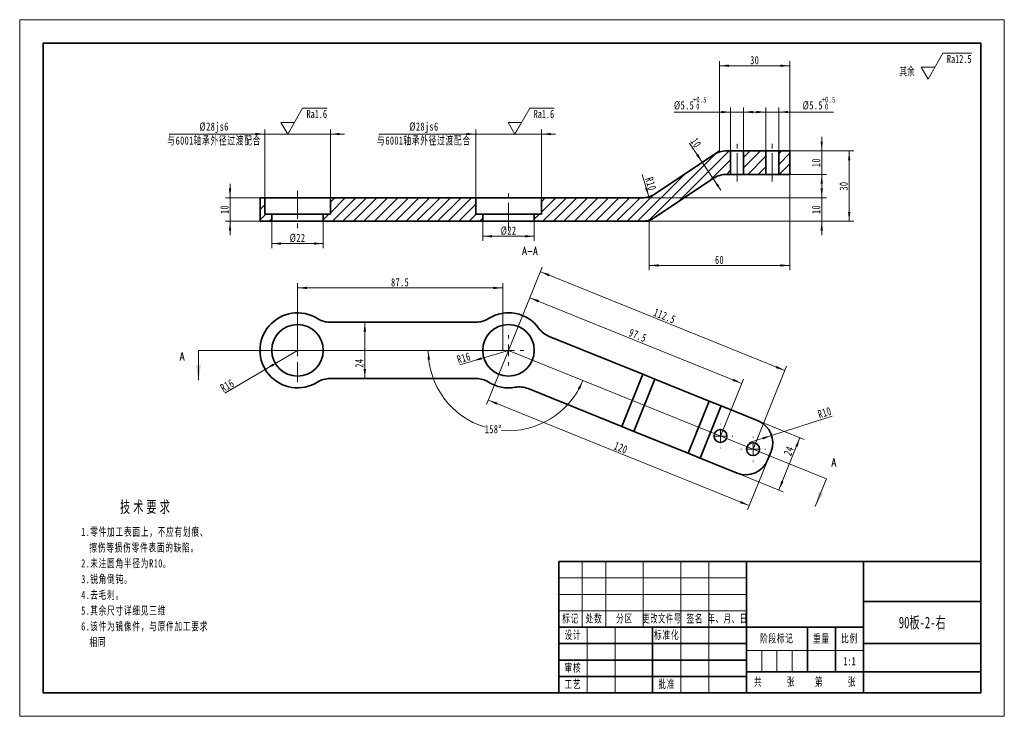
# Model space of a CAD drawing. Header units: millimetres. Extents: x -210 to 210, y -148 to 148.
import ezdxf
from ezdxf.enums import TextEntityAlignment as Align

# ---------------------------------------------------------------- set-up
doc = ezdxf.new("R2010")
doc.units = ezdxf.units.MM
doc.set_wipeout_variables(frame=1)
doc.linetypes.add('点画线', pattern=[18, 12, -2, 2, -2])
doc.layers.get('0').update_dxf_attribs({"lineweight": 35})
for name, color, linetype, lineweight in [('10', 7, 'Continuous', 18), ('中心线层', 1, '点画线', 18), ('剖面线层', 4, 'Continuous', 18), ('尺寸线层', 3, 'Continuous', 18), ('粗实线层', 7, 'Continuous', 35), ('细实线层', 7, 'Continuous', 18)]:
    doc.layers.add(name, color=color, linetype=linetype, lineweight=lineweight)
doc.styles.add('SLDTEXTSTYLE1', font='txt.shx', dxfattribs={"width": 0.7, "bigfont": 'gbcbig.shx'})
doc.styles.add('TitleStyle', font='txt', dxfattribs={"width": 0.667})
doc.styles.add('标准', font='txt', dxfattribs={"width": 0.667})
doc.dimstyles.new('GB_尺寸', dxfattribs={"dimtxt": 3.5, "dimasz": 4, "dimexe": 2, "dimexo": 0, "dimtad": 1, "dimdsep": 46, "dimtxsty": '标准', "dimblk": '_CAXARROW', "dimcen": 0, "dimdle": 6, "dimazin": 2, "dimtfac": 0.707107, "dimtdec": 3, "dimtmove": 2, "dimatfit": 3, "dimfxl": 0, "dimfrac": 2, "dimtolj": 1, "dimtzin": 0, "dimarcsym": 0})

# ---------------------------------------------------------------- blocks, each defined once
blk = doc.blocks.new('$CAXA_FRAME_13B17AC1$')
at = {"layer": '粗实线层'}
for p, q in [((-200, 138.5), (-200, -138.5)), ((200, 138.5), (-200, 138.5)), ((200, -138.5), (200, 138.5)), ((-200, -138.5), (200, -138.5))]:
    blk.add_line(p, q, dxfattribs=at)
at = {"layer": '细实线层'}
for p, q in [((210, 148.5), (-210, 148.5)), ((-210, 148.5), (-210, -148.5)), ((210, -148.5), (210, 148.5)), ((-210, -148.5), (210, -148.5))]:
    blk.add_line(p, q, dxfattribs=at)
blk = doc.blocks.new('$CAXA_TITLE_151E506F$')
at = {"layer": '粗实线层'}
for p, q in [((0, 56), (-180, 56)), ((-180, 56), (-180, 0)), ((-100, 56), (-100, 0)), ((-50, 56), (-50, 0)), ((0, 0), (0, 56)), ((0, 39), (-50, 39)), ((-50, 28), (-180, 28)), ((-140, 28), (-140, 0)), ((-74, 28), (-74, 9)), ((-62, 28), (-62, 9)), ((-100, 21), (-180, 21)), ((0, 21), (-50, 21)), ((-100, 14), (-180, 14)), ((0, 9), (-100, 9)), ((-100, 7), (-180, 7)), ((0, 0), (-180, 0))]:
    blk.add_line(p, q, dxfattribs=at)
at = {"layer": '细实线层'}
for p, q in [((-170, 56), (-170, 28)), ((-160, 56), (-160, 28)), ((-144, 56), (-144, 28)), ((-128, 56), (-128, 0)), ((-116, 56), (-116, 0)), ((-100, 49), (-180, 49)), ((-100, 42), (-180, 42)), ((-100, 35), (-180, 35)), ((-168, 28), (-168, 0)), ((-156, 28), (-156, 0)), ((-50, 18), (-100, 18)), ((-93.5, 18), (-93.5, 9)), ((-87, 18), (-87, 9)), ((-80.5, 18), (-80.5, 9))]:
    blk.add_line(p, q, dxfattribs=at)
at = {"layer": '尺寸线层', "char_height": 3.5, "attachment_point": 5, "line_spacing_factor": 1.369753, "style": '标准'}
for s, insert, width in [('\\T1.1;标记', (-175, 31.5), 18), ('\\T1.1;处数', (-165, 31.5), 18), ('\\T1.1;分区', (-152, 31.5), 30), ('\\T1.1;{\\W0.618357;更改文件号}', (-136, 31.5), 30), ('\\T1.1;签名', (-122, 31.5), 22), ('\\T1.1;{\\W0.634692;年、月、日}', (-108, 31.5), 30), ('\\T1.1;设计', (-174, 24.5), 22), ('\\T1.1;标准化', (-134, 24.5), 22), ('\\T1.1;阶段标记', (-87, 23), 50), ('\\T1.1;重量', (-68, 23), 22), ('\\T1.1;比例', (-56, 23), 22), ('\\T1.1;审核', (-174, 10.5), 22), ('\\T1.1;工艺', (-174, 3.5), 22), ('\\T1.1;批准', (-134, 3.5), 22), ('\\T1.1;共', (-95, 4.5), 8), ('\\T1.1;张', (-81, 4.5), 8), ('\\T1.1;第', (-69, 4.5), 8), ('\\T1.1;张', (-55, 4.5), 8)]:
    blk.add_mtext(s, dxfattribs=dict(at, insert=insert, width=width))
at = {"layer": '尺寸线层', "style": '标准'}
for tag, height, width, p in [('标记C', 3.54, 0.667, (-175, 52.5)), ('处数C', 3.54, 0.667, (-165, 52.5)), ('分区C', 3.54, 0.667, (-152, 52.5)), ('更改文件号C', 3.54, 0.512156, (-136, 52.5)), ('更改签名C', 3.54, 0.459969, (-122, 52.5)), ('更改日期C', 3.54, 0.62723, (-108, 52.5)), ('单位名称', 5.05, 0.667, (-25, 47.5)), ('标记B', 3.54, 0.667, (-175, 45.5)), ('处数B', 3.54, 0.667, (-165, 45.5)), ('分区B', 3.54, 0.667, (-152, 45.5)), ('更改文件号B', 3.54, 0.512156, (-136, 45.5)), ('更改签名B', 3.54, 0.459969, (-122, 45.5)), ('更改日期B', 3.54, 0.62723, (-108, 45.5)), ('材料名称', 5.05, 0.667, (-75, 42)), ('标记A', 3.54, 0.667, (-175, 38.5)), ('处数A', 3.54, 0.667, (-165, 38.5)), ('分区A', 3.54, 0.667, (-152, 38.5)), ('更改文件号A', 3.54, 0.512156, (-136, 38.5)), ('更改签名A', 3.54, 0.459969, (-122, 38.5)), ('更改日期A', 3.54, 0.62723, (-108, 38.5)), ('图纸名称', 5.05, 0.667, (-25, 30)), ('设计', 3.54, 0.667, (-162, 24.5)), ('设计日期', 3.54, 0.667, (-148, 24.5)), ('标准化', 3.54, 0.667, (-122, 24.5)), ('标准化日期', 3.54, 0.569556, (-108, 24.5)), ('图纸编号', 5.05, 0.667, (-25, 15)), ('审核', 3.54, 0.667, (-162, 10.5)), ('审核日期', 3.54, 0.667, (-148, 10.5)), ('阶段标记S', 3.54, 0.229984, (-96.75, 13.5)), ('阶段标记A', 3.54, 0.229984, (-90.25, 13.5)), ('阶段标记B', 3.54, 0.229984, (-83.75, 13.5)), ('阶段标记C', 3.54, 0.229984, (-77.25, 13.5)), ('重量', 3.54, 0.667, (-68, 13.5)), ('图纸比例', 3.54, 0.524733, (-56, 13.5)), ('工艺', 3.54, 0.667, (-162, 3.5)), ('工艺日期', 3.54, 0.667, (-148, 3.5)), ('批准', 3.54, 0.667, (-122, 3.5)), ('批准日期', 3.54, 0.667, (-108, 3.5)), ('页数', 3.54, 0.667, (-88, 4.5)), ('页码', 3.54, 0.667, (-62, 4.5)), ('投影符号', 3.54, 0.667, (-25, 4.5))]:
    blk.add_attdef(tag, text='', height=height, dxfattribs=dict(at, width=width)).set_placement(p, align=Align.MIDDLE_CENTER)
blk = doc.blocks.new('*X4')
at = {"layer": '尺寸线层', "color": 0, "linetype": 'ByBlock', "lineweight": -2, "line_spacing_factor": 1.15057}
for s, insert, char_height, width, attachment_point, style in [('\\T1.3;技术要求', (27.83, 0), 5, 114.1797, 2, 'TitleStyle'), ('\\T1.1;\\pxi-1,l1;1.零件加工表面上，不应有划痕、擦伤等损伤零件表面的缺陷。\\P2.未注圆角半径为R10。\\P3.锐角倒钝。\\P4.去毛刺。\\P5.其余尺寸详细见三维\\P6.该件为镜像件，与原件加工要求相同\\P', (0, -11.39), 3.5, 57.0899, 1, '标准')]:
    blk.add_mtext(s, dxfattribs=dict(at, insert=insert, char_height=char_height, width=width, attachment_point=attachment_point, style=style))
blk = doc.blocks.new('SW_CENTERMARKSYMBOL_0_8')
at = {"layer": '10', "color": 0}
for p, q in [((0, 5), (0, 13.5)), ((-5, 0), (-13.5, 0)), ((0, 0), (-2.5, 0)), ((0, 0), (0, 2.5)), ((0, 0), (0, -2.5)), ((0, 0), (2.5, 0)), ((5, 0), (13.5, 0)), ((0, -5), (0, -13.5))]:
    blk.add_line(p, q, dxfattribs=at)
blk = doc.blocks.new('SW_CENTERMARKSYMBOL_2')
at = {"layer": '10', "color": 0}
for p, q in [((0, 5), (0, 6.5)), ((-5, 0), (-6.5, 0)), ((0, 0), (-2.5, 0)), ((0, 0), (0, 2.5)), ((0, 0), (0, -2.5)), ((0, 0), (2.5, 0)), ((5, 0), (6.5, 0)), ((0, -5), (0, -6.5))]:
    blk.add_line(p, q, dxfattribs=at)
blk = doc.blocks.new('SW_CENTERMARKSYMBOL_2_2')
at = {"layer": '10', "color": 0}
for p, q in [((0, 5), (0, 5.25)), ((-5, 0), (-5.25, 0)), ((0, 0), (-2.5, 0)), ((0, 0), (0, 2.5)), ((0, 0), (0, -2.5)), ((0, 0), (2.5, 0)), ((5, 0), (5.25, 0)), ((0, -5), (0, -5.25))]:
    blk.add_line(p, q, dxfattribs=at)
blk = doc.blocks.new('SW_CENTERMARKSYMBOL_3_2')
at = {"layer": '10', "color": 0}
for p, q in [((0, 5), (0, 5.25)), ((-5, 0), (-5.25, 0)), ((0, 0), (-2.5, 0)), ((0, 0), (0, 2.5)), ((0, 0), (0, -2.5)), ((0, 0), (2.5, 0)), ((5, 0), (5.25, 0)), ((0, -5), (0, -5.25))]:
    blk.add_line(p, q, dxfattribs=at)
blk = doc.blocks.new('*X9')
at = {"layer": '尺寸线层', "linetype": 'Continuous'}
blk.add_hatch(color=0, dxfattribs=at).paths.add_polyline_path([(-105.26, -0.61), (-102.07, 1.86), (-101.56, 0.99)], flags=0)
at = {"layer": '尺寸线层', "color": 0, "linetype": 'Continuous'}
blk.add_line((-122.45, -10.77), (-91.48, 7.53), dxfattribs=at)
at = {"layer": '尺寸线层', "color": 0, "linetype": 'Continuous', "insert": (-121.47, -7.44), "char_height": 3.5, "width": 9.4793, "attachment_point": 5, "rotation": 30.5705, "line_spacing_factor": 1.15057, "style": '标准'}
blk.add_mtext('\\T1.1;R16', dxfattribs=at)
blk = doc.blocks.new('_CAXARROW')
blk.add_hatch(color=0).paths.add_polyline_path([(0, 0), (-1, 0.125), (-1, -0.125)], flags=0)
blk = doc.blocks.new('*X10')
at = {"layer": '尺寸线层', "linetype": 'Continuous'}
for points in [[(-62.79, 19.53), (-63.29, 15.53), (-62.29, 15.53)], [(-62.79, -4.47), (-63.29, -0.47), (-62.29, -0.47)]]:
    blk.add_hatch(color=0, dxfattribs=at).paths.add_polyline_path(points, flags=0)
at = {"layer": '尺寸线层', "color": 0, "linetype": 'Continuous'}
for p, q in [((-77.62, 19.53), (-60.79, 19.53)), ((-62.79, -4.47), (-62.79, 19.53)), ((-77.62, -4.47), (-60.79, -4.47))]:
    blk.add_line(p, q, dxfattribs=at)
at = {"layer": '尺寸线层', "color": 0, "insert": (-65.14, 2.06), "char_height": 3.5, "width": 7, "attachment_point": 5, "rotation": 90, "line_spacing_factor": 1.15057, "style": '标准'}
blk.add_mtext('\\T1.1;24', dxfattribs=at)
blk = doc.blocks.new('*X11')
at = {"layer": '尺寸线层', "linetype": 'Continuous'}
blk.add_hatch(color=0, dxfattribs=at).paths.add_polyline_path([(-16.81, 2.96), (-13.12, 4.58), (-12.84, 3.63)], flags=0)
at = {"layer": '尺寸线层', "color": 0, "linetype": 'Continuous'}
blk.add_line((-22.29, 1.33), (-1.48, 7.53), dxfattribs=at)
at = {"layer": '尺寸线层', "color": 0, "linetype": 'Continuous', "insert": (-20.54, 4.32), "char_height": 3.5, "width": 9.4793, "attachment_point": 5, "rotation": 16.5805, "line_spacing_factor": 1.15057, "style": '标准'}
blk.add_mtext('\\T1.1;R16', dxfattribs=at)
blk = doc.blocks.new('*X12')
at = {"layer": '尺寸线层', "linetype": 'Continuous'}
for points in [[(-35.73, 7.53), (-34.99, 3.57), (-35.99, 3.48)], [(30.27, -5.3), (28.11, -8.7), (29, -9.15)]]:
    blk.add_hatch(color=0, dxfattribs=at).paths.add_polyline_path(points, flags=0)
at = {"layer": '尺寸线层', "color": 0, "linetype": 'Continuous'}
for start, end in [(180, 252.9894), (264.8899, 338)]:
    blk.add_arc((-1.48, 7.53), 34.25, start, end, dxfattribs=at)
at = {"layer": '尺寸线层', "color": 0, "insert": (-8.01, -26.09), "char_height": 3.5, "width": 12.2504, "attachment_point": 5, "line_spacing_factor": 1.15057, "style": '标准'}
blk.add_mtext('\\T1.1;158%%D', dxfattribs=at)
blk = doc.blocks.new('*X13')
at = {"layer": '尺寸线层', "linetype": 'Continuous'}
for points in [[(143.84, 92.57), (143.34, 88.57), (144.34, 88.57)], [(143.84, 62.57), (143.34, 66.57), (144.34, 66.57)]]:
    blk.add_hatch(color=0, dxfattribs=at).paths.add_polyline_path(points, flags=0)
at = {"layer": '尺寸线层', "color": 0, "linetype": 'Continuous'}
for p, q in [((118.52, 92.57), (145.84, 92.57)), ((143.84, 62.57), (143.84, 92.57)), ((58.52, 62.57), (145.84, 62.57))]:
    blk.add_line(p, q, dxfattribs=at)
at = {"layer": '尺寸线层', "color": 0, "insert": (141.48, 77.57), "char_height": 3.5, "width": 7, "attachment_point": 5, "rotation": 90, "line_spacing_factor": 1.15057, "style": '标准'}
blk.add_mtext('\\T1.1;30', dxfattribs=at)
blk = doc.blocks.new('*X14')
at = {"layer": '尺寸线层', "linetype": 'Continuous'}
for points in [[(132.12, 92.57), (132.62, 96.57), (131.62, 96.57)], [(132.12, 82.57), (132.62, 78.57), (131.62, 78.57)]]:
    blk.add_hatch(color=0, dxfattribs=at).paths.add_polyline_path(points, flags=0)
at = {"layer": '尺寸线层', "color": 0, "linetype": 'Continuous'}
for p, q in [((132.12, 98.57), (132.12, 76.57)), ((113.77, 92.57), (134.12, 92.57)), ((113.77, 82.57), (134.12, 82.57))]:
    blk.add_line(p, q, dxfattribs=at)
at = {"layer": '尺寸线层', "color": 0, "insert": (129.75, 87.57), "char_height": 3.5, "width": 7, "attachment_point": 5, "rotation": 90, "line_spacing_factor": 1.15057, "style": '标准'}
blk.add_mtext('\\T1.1;10', dxfattribs=at)
blk = doc.blocks.new('*X15')
at = {"layer": '尺寸线层', "linetype": 'Continuous'}
for points in [[(132.12, 72.57), (131.62, 76.57), (132.62, 76.57)], [(132.12, 62.57), (131.62, 58.57), (132.62, 58.57)]]:
    blk.add_hatch(color=0, dxfattribs=at).paths.add_polyline_path(points, flags=0)
at = {"layer": '尺寸线层', "color": 0, "linetype": 'Continuous'}
for p, q in [((132.12, 56.57), (132.12, 78.57)), ((55.49, 72.57), (134.12, 72.57)), ((58.52, 62.57), (134.12, 62.57))]:
    blk.add_line(p, q, dxfattribs=at)
at = {"layer": '尺寸线层', "color": 0, "insert": (129.75, 67.57), "char_height": 3.5, "width": 7, "attachment_point": 5, "rotation": 90, "line_spacing_factor": 1.15057, "style": '标准'}
blk.add_mtext('\\T1.1;10', dxfattribs=at)
blk = doc.blocks.new('*X16')
at = {"layer": '尺寸线层', "linetype": 'Continuous'}
for points in [[(7.59, 29.98), (11.49, 28.94), (11.11, 28.01)], [(97.99, -6.55), (94.47, -4.59), (94.09, -5.51)]]:
    blk.add_hatch(color=0, dxfattribs=at).paths.add_polyline_path(points, flags=0)
at = {"layer": '尺寸线层', "color": 0, "linetype": 'Continuous'}
for p, q in [((-1.48, 7.53), (8.34, 31.83)), ((7.59, 29.98), (97.99, -6.55)), ((88.92, -29), (98.74, -4.69))]:
    blk.add_line(p, q, dxfattribs=at)
at = {"layer": '尺寸线层', "color": 0, "insert": (53.67, 13.9), "char_height": 3.5, "width": 12.73, "attachment_point": 5, "rotation": 338, "line_spacing_factor": 1.15057, "style": '标准'}
blk.add_mtext('\\T1.1;97.5', dxfattribs=at)
blk = doc.blocks.new('*X17')
at = {"layer": '尺寸线层', "linetype": 'Continuous'}
for points in [[(12.08, 41.08), (15.97, 40.05), (15.6, 39.12)], [(116.39, -1.06), (112.86, 0.9), (112.49, -0.02)]]:
    blk.add_hatch(color=0, dxfattribs=at).paths.add_polyline_path(points, flags=0)
at = {"layer": '尺寸线层', "color": 0, "linetype": 'Continuous'}
for p, q in [((-1.48, 7.53), (12.83, 42.94)), ((12.08, 41.08), (116.39, -1.06)), ((102.83, -34.61), (117.14, 0.8))]:
    blk.add_line(p, q, dxfattribs=at)
at = {"layer": '尺寸线层', "color": 0, "insert": (65.12, 22.21), "char_height": 3.5, "width": 16.1825, "attachment_point": 5, "rotation": 338, "line_spacing_factor": 1.15057, "style": '标准'}
blk.add_mtext('\\T1.1;112.5', dxfattribs=at)
blk = doc.blocks.new('*X18')
at = {"layer": '尺寸线层', "linetype": 'Continuous'}
for points in [[(-10.06, -13.71), (-6.54, -15.68), (-6.17, -14.75)], [(101.2, -58.67), (97.3, -57.63), (97.68, -56.71)]]:
    blk.add_hatch(color=0, dxfattribs=at).paths.add_polyline_path(points, flags=0)
at = {"layer": '尺寸线层', "color": 0, "linetype": 'Continuous'}
for p, q in [((-1.48, 7.53), (-10.81, -15.57)), ((101.2, -58.67), (-10.06, -13.71)), ((109.78, -37.42), (100.45, -60.52))]:
    blk.add_line(p, q, dxfattribs=at)
at = {"layer": '尺寸线层', "color": 0, "insert": (46.45, -34), "char_height": 3.5, "width": 9.3027, "attachment_point": 5, "rotation": 338, "line_spacing_factor": 1.15057, "style": '标准'}
blk.add_mtext('\\T1.1;120', dxfattribs=at)
blk = doc.blocks.new('*X19')
at = {"layer": '尺寸线层', "linetype": 'Continuous'}
for points in [[(-91.48, 34.15), (-87.48, 34.65), (-87.48, 33.65)], [(-3.98, 34.15), (-7.98, 34.65), (-7.98, 33.65)]]:
    blk.add_hatch(color=0, dxfattribs=at).paths.add_polyline_path(points, flags=0)
at = {"layer": '尺寸线层', "color": 0, "linetype": 'Continuous'}
for p, q in [((-91.48, 7.53), (-91.48, 36.15)), ((-91.48, 34.15), (-3.98, 34.15)), ((-3.98, 7.53), (-3.98, 36.15))]:
    blk.add_line(p, q, dxfattribs=at)
at = {"layer": '尺寸线层', "color": 0, "insert": (-47.73, 36.5), "char_height": 3.5, "width": 12.73, "attachment_point": 5, "line_spacing_factor": 1.15057, "style": '标准'}
blk.add_mtext('\\T1.1;87.5', dxfattribs=at)
blk = doc.blocks.new('*X20')
at = {"layer": '尺寸线层', "linetype": 'Continuous'}
for points in [[(-105.48, 99.74), (-109.48, 100.24), (-109.48, 99.24)], [(-77.48, 99.74), (-73.48, 100.24), (-73.48, 99.24)]]:
    blk.add_hatch(color=0, dxfattribs=at).paths.add_polyline_path(points, flags=0)
at = {"layer": '尺寸线层', "color": 0, "linetype": 'Continuous'}
for p, q in [((-105.48, 72.57), (-105.48, 101.74)), ((-77.48, 72.57), (-77.48, 101.74)), ((-146.25, 99.74), (-71.48, 99.74))]:
    blk.add_line(p, q, dxfattribs=at)
at = {"layer": '尺寸线层', "color": 0, "char_height": 3.5, "attachment_point": 5, "line_spacing_factor": 1.15057, "style": '标准'}
for s, insert, width in [('\\T1.1;%%C28js6', (-127.06, 102.41), 22.1841), ('\\T1.1;与6001轴承外径过渡配合', (-127.06, 96.79), 74.0882)]:
    blk.add_mtext(s, dxfattribs=dict(at, insert=insert, width=width))
blk = doc.blocks.new('*X21')
at = {"layer": '尺寸线层', "linetype": 'Continuous'}
for points in [[(-15.48, 99.74), (-19.48, 100.24), (-19.48, 99.24)], [(12.52, 99.74), (16.52, 100.24), (16.52, 99.24)]]:
    blk.add_hatch(color=0, dxfattribs=at).paths.add_polyline_path(points, flags=0)
at = {"layer": '尺寸线层', "color": 0, "linetype": 'Continuous'}
for p, q in [((-15.48, 72.57), (-15.48, 101.74)), ((12.52, 72.57), (12.52, 101.74)), ((-56.77, 99.74), (18.52, 99.74))]:
    blk.add_line(p, q, dxfattribs=at)
at = {"layer": '尺寸线层', "color": 0, "char_height": 3.5, "attachment_point": 5, "line_spacing_factor": 1.15057, "style": '标准'}
for s, insert, width in [('\\T1.1;%%C28js6', (-37.58, 102.41), 22.1841), ('\\T1.1;与6001轴承外径过渡配合', (-37.58, 96.79), 74.0882)]:
    blk.add_mtext(s, dxfattribs=dict(at, insert=insert, width=width))
blk = doc.blocks.new('*X22')
at = {"layer": '尺寸线层', "linetype": 'Continuous'}
for points in [[(-102.48, 53.05), (-98.48, 53.55), (-98.48, 52.55)], [(-80.48, 53.05), (-84.48, 53.55), (-84.48, 52.55)]]:
    blk.add_hatch(color=0, dxfattribs=at).paths.add_polyline_path(points, flags=0)
at = {"layer": '尺寸线层', "color": 0, "linetype": 'Continuous'}
for p, q in [((-102.48, 65.57), (-102.48, 51.05)), ((-80.48, 65.57), (-80.48, 51.05)), ((-102.48, 53.05), (-80.48, 53.05))]:
    blk.add_line(p, q, dxfattribs=at)
at = {"layer": '尺寸线层', "color": 0, "insert": (-91.48, 55.41), "char_height": 3.5, "width": 11.5236, "attachment_point": 5, "line_spacing_factor": 1.15057, "style": '标准'}
blk.add_mtext('\\T1.1;%%C22', dxfattribs=at)
blk = doc.blocks.new('*X23')
at = {"layer": '尺寸线层', "linetype": 'Continuous'}
for points in [[(-12.48, 56.16), (-8.48, 56.66), (-8.48, 55.66)], [(9.52, 56.16), (5.52, 56.66), (5.52, 55.66)]]:
    blk.add_hatch(color=0, dxfattribs=at).paths.add_polyline_path(points, flags=0)
at = {"layer": '尺寸线层', "color": 0, "linetype": 'Continuous'}
for p, q in [((-12.48, 62.57), (-12.48, 54.16)), ((9.52, 62.57), (9.52, 54.16)), ((-12.48, 56.16), (9.52, 56.16))]:
    blk.add_line(p, q, dxfattribs=at)
at = {"layer": '尺寸线层', "color": 0, "insert": (-1.48, 58.51), "char_height": 3.5, "width": 11.5236, "attachment_point": 5, "line_spacing_factor": 1.15057, "style": '标准'}
blk.add_mtext('\\T1.1;%%C22', dxfattribs=at)
blk = doc.blocks.new('*X25')
at = {"layer": '尺寸线层', "color": 0, "char_height": 3.5, "attachment_point": 1, "line_spacing_factor": 1.15057, "style": '标准'}
for s, insert, width in [('\\T1.1;%%C5.5', (69.09, 113.75), 53.0059), ('\\T1.1;{\\H0.707107x;+0.5}', (77.16, 115.68), 19.6447), ('\\T1.1;{\\H0.707107x;0}', (78.59, 112.72), 19.6447)]:
    blk.add_mtext(s, dxfattribs=dict(at, insert=insert, width=width))
blk = doc.blocks.new('*X24')
at = {"layer": '尺寸线层', "linetype": 'Continuous'}
for points in [[(93.27, 109.12), (89.27, 109.62), (89.27, 108.62)], [(98.77, 109.12), (102.77, 109.62), (102.77, 108.62)]]:
    blk.add_hatch(color=0, dxfattribs=at).paths.add_polyline_path(points, flags=0)
at = {"layer": '尺寸线层', "color": 0, "linetype": 'Continuous'}
for p, q in [((93.27, 92.57), (93.27, 111.12)), ((98.77, 92.57), (98.77, 111.12)), ((69.15, 109.12), (104.77, 109.12))]:
    blk.add_line(p, q, dxfattribs=at)
at = {"layer": '尺寸线层', "color": 0}
blk.add_blockref('*X25', (0, 0), dxfattribs=at)
blk = doc.blocks.new('*X27')
at = {"layer": '尺寸线层', "color": 0, "char_height": 3.5, "attachment_point": 1, "line_spacing_factor": 1.15057, "style": '标准'}
for s, insert, width in [('\\T1.1;%%C5.5', (124, 113.75), 53.0059), ('\\T1.1;{\\H0.707107x;+0.5}', (132.06, 115.68), 19.6447), ('\\T1.1;{\\H0.707107x;0}', (133.5, 112.72), 19.6447)]:
    blk.add_mtext(s, dxfattribs=dict(at, insert=insert, width=width))
blk = doc.blocks.new('*X26')
at = {"layer": '尺寸线层', "linetype": 'Continuous'}
for points in [[(108.27, 109.12), (104.27, 109.62), (104.27, 108.62)], [(113.77, 109.12), (117.77, 109.62), (117.77, 108.62)]]:
    blk.add_hatch(color=0, dxfattribs=at).paths.add_polyline_path(points, flags=0)
at = {"layer": '尺寸线层', "color": 0, "linetype": 'Continuous'}
for p, q in [((108.27, 92.57), (108.27, 111.12)), ((113.77, 92.57), (113.77, 111.12)), ((102.27, 109.12), (137.2, 109.12))]:
    blk.add_line(p, q, dxfattribs=at)
at = {"layer": '尺寸线层', "color": 0}
blk.add_blockref('*X27', (0, 0), dxfattribs=at)
blk = doc.blocks.new('*X28')
at = {"layer": '尺寸线层', "linetype": 'Continuous'}
for points in [[(122.84, -29.76), (121.8, -33.65), (120.88, -33.28)], [(113.85, -52.01), (115.81, -48.49), (114.88, -48.11)]]:
    blk.add_hatch(color=0, dxfattribs=at).paths.add_polyline_path(points, flags=0)
at = {"layer": '尺寸线层', "color": 0, "linetype": 'Continuous'}
for p, q in [((105.01, -22.55), (124.69, -30.51)), ((122.84, -29.76), (113.85, -52.01)), ((96.02, -44.8), (115.7, -52.76))]:
    blk.add_line(p, q, dxfattribs=at)
at = {"layer": '尺寸线层', "color": 0, "insert": (118.06, -35.31), "char_height": 3.5, "width": 7, "attachment_point": 5, "rotation": 68, "line_spacing_factor": 1.15057, "style": '标准'}
blk.add_mtext('\\T1.1;24', dxfattribs=at)
blk = doc.blocks.new('*X29')
at = {"layer": '尺寸线层', "linetype": 'Continuous'}
blk.add_hatch(color=0, dxfattribs=at).paths.add_polyline_path([(110.78, -28.76), (107.12, -30.46), (106.82, -29.51)], flags=0)
at = {"layer": '尺寸线层', "color": 0, "linetype": 'Continuous'}
blk.add_line((136.52, -20.48), (101.26, -31.82), dxfattribs=at)
at = {"layer": '尺寸线层', "color": 0, "linetype": 'Continuous', "insert": (133.39, -19), "char_height": 3.5, "width": 9.6812, "attachment_point": 5, "rotation": 17.8327, "line_spacing_factor": 1.15057, "style": '标准'}
blk.add_mtext('\\T1.1;R10', dxfattribs=at)
blk = doc.blocks.new('*X30')
at = {"layer": '尺寸线层', "linetype": 'Continuous'}
for points in [[(81.18, 87.68), (79.38, 91.28), (78.54, 90.73)], [(85.79, 80.75), (88.43, 77.7), (87.6, 77.15)]]:
    blk.add_hatch(color=0, dxfattribs=at).paths.add_polyline_path(points, flags=0)
at = {"layer": '尺寸线层', "color": 0, "linetype": 'Continuous'}
for p, q in [((75.68, 95.93), (89.12, 75.76)), ((76.51, 84.56), (82.84, 88.78)), ((82.19, 78.35), (87.46, 81.86))]:
    blk.add_line(p, q, dxfattribs=at)
at = {"layer": '尺寸线层', "color": 0, "insert": (78.46, 96.01), "char_height": 3.5, "width": 7, "attachment_point": 5, "rotation": 303.6901, "line_spacing_factor": 1.15057, "style": '标准'}
blk.add_mtext('\\T1.1;10', dxfattribs=at)
blk = doc.blocks.new('*X31')
at = {"layer": '尺寸线层', "linetype": 'Continuous'}
for points in [[(-120.27, 72.57), (-119.77, 76.57), (-120.77, 76.57)], [(-120.27, 62.57), (-119.77, 58.57), (-120.77, 58.57)]]:
    blk.add_hatch(color=0, dxfattribs=at).paths.add_polyline_path(points, flags=0)
at = {"layer": '尺寸线层', "color": 0, "linetype": 'Continuous'}
for p, q in [((-120.27, 78.57), (-120.27, 56.57)), ((-107.48, 72.57), (-122.27, 72.57)), ((-107.48, 62.57), (-122.27, 62.57))]:
    blk.add_line(p, q, dxfattribs=at)
at = {"layer": '尺寸线层', "color": 0, "insert": (-122.64, 67.57), "char_height": 3.5, "width": 7, "attachment_point": 5, "rotation": 90, "line_spacing_factor": 1.15057, "style": '标准'}
blk.add_mtext('\\T1.1;10', dxfattribs=at)
blk = doc.blocks.new('*X32')
at = {"layer": '尺寸线层', "linetype": 'Continuous'}
for points in [[(88.52, 128.88), (92.52, 129.38), (92.52, 128.38)], [(118.52, 128.88), (114.52, 129.38), (114.52, 128.38)]]:
    blk.add_hatch(color=0, dxfattribs=at).paths.add_polyline_path(points, flags=0)
at = {"layer": '尺寸线层', "color": 0, "linetype": 'Continuous'}
for p, q in [((88.52, 92.57), (88.52, 130.88)), ((118.52, 92.57), (118.52, 130.88)), ((88.52, 128.88), (118.52, 128.88))]:
    blk.add_line(p, q, dxfattribs=at)
at = {"layer": '尺寸线层', "color": 0, "insert": (103.52, 131.23), "char_height": 3.5, "width": 7, "attachment_point": 5, "line_spacing_factor": 1.15057, "style": '标准'}
blk.add_mtext('\\T1.1;30', dxfattribs=at)
blk = doc.blocks.new('*X33')
at = {"layer": '尺寸线层', "linetype": 'Continuous'}
for points in [[(58.52, 43.73), (62.52, 43.23), (62.52, 44.23)], [(118.52, 43.73), (114.52, 43.23), (114.52, 44.23)]]:
    blk.add_hatch(color=0, dxfattribs=at).paths.add_polyline_path(points, flags=0)
at = {"layer": '尺寸线层', "color": 0, "linetype": 'Continuous'}
for p, q in [((118.52, 82.57), (118.52, 41.73)), ((58.52, 62.57), (58.52, 41.73)), ((118.52, 43.73), (58.52, 43.73))]:
    blk.add_line(p, q, dxfattribs=at)
at = {"layer": '尺寸线层', "color": 0, "insert": (88.52, 46.08), "char_height": 3.5, "width": 7, "attachment_point": 5, "line_spacing_factor": 1.15057, "style": '标准'}
blk.add_mtext('\\T1.1;60', dxfattribs=at)
blk = doc.blocks.new('*X34')
at = {"layer": '尺寸线层', "linetype": 'Continuous'}
blk.add_hatch(color=0, dxfattribs=at).paths.add_polyline_path([(58.41, 73), (56.76, 76.68), (57.72, 76.98)], flags=0)
at = {"layer": '尺寸线层', "color": 0, "linetype": 'Continuous'}
blk.add_line((58.41, 73), (55.49, 82.57), dxfattribs=at)
at = {"layer": '尺寸线层', "color": 0, "linetype": 'Continuous', "insert": (59.21, 78.48), "char_height": 3.5, "width": 9.6812, "attachment_point": 5, "rotation": 286.9453, "line_spacing_factor": 1.15057, "style": '标准'}
blk.add_mtext('\\T1.1;R10', dxfattribs=at)
blk = doc.blocks.new('*X35')
at = {"layer": '尺寸线层', "color": 0, "linetype": 'Continuous'}
for p, q in [((0, 0), (6.35, 11)), ((6.35, 11), (16.77, 11)), ((0, 0), (-2.89, 5)), ((-2.89, 5), (2.89, 5))]:
    blk.add_line(p, q, dxfattribs=at)
at = {"layer": '尺寸线层', "color": 0, "style": '标准', "width": 0.667}
blk.add_text('Ra1.6', height=3.5, dxfattribs=at).set_placement((12.4, 8.56), align=Align.MIDDLE_CENTER)
blk = doc.blocks.new('*X36')
at = {"layer": '尺寸线层', "color": 0, "linetype": 'Continuous'}
for p, q in [((0, 0), (6.35, 11)), ((6.35, 11), (16.77, 11)), ((0, 0), (-2.89, 5)), ((-2.89, 5), (2.89, 5))]:
    blk.add_line(p, q, dxfattribs=at)
at = {"layer": '尺寸线层', "color": 0, "style": '标准', "width": 0.667}
blk.add_text('Ra1.6', height=3.5, dxfattribs=at).set_placement((12.4, 8.56), align=Align.MIDDLE_CENTER)
blk = doc.blocks.new('*X37')
at = {"layer": '尺寸线层', "color": 0, "linetype": 'Continuous'}
for p, q in [((0, 0), (6.35, 11)), ((6.35, 11), (18.57, 11)), ((0, 0), (-2.89, 5)), ((-2.89, 5), (2.89, 5))]:
    blk.add_line(p, q, dxfattribs=at)
at = {"layer": '尺寸线层', "color": 0, "style": '标准', "width": 0.667}
blk.add_text('Ra12.5', height=3.5, dxfattribs=at).set_placement((13.3, 8.56), align=Align.MIDDLE_CENTER)
blk.add_text('其余', height=3.5, dxfattribs=at).set_placement((-5.69, 3.25), align=Align.MIDDLE_RIGHT)

msp = doc.modelspace()

# ---------------------------------------------------------------- hatches: boundary and pattern name
at = {"layer": '剖面线层'}
h = msp.add_hatch(dxfattribs=at)
h.set_pattern_fill('ANSI31', color=256, style=0, pattern_type=0)
edge = h.paths.add_edge_path(flags=0)
edge.add_arc((91.548, 82.569), 10, 90, 123.69007)
edge.add_line((91.548, 92.569), (93.27, 92.569))
edge.add_line((93.27, 92.569), (93.27, 82.569))
edge.add_line((93.27, 82.569), (91.548, 82.569))
edge.add_arc((91.548, 72.569), 10, 90, 123.69007, ccw=False)
edge.add_line((86.001, 80.89), (61.04, 64.249))
edge.add_arc((55.493, 72.569), 10, 270, 303.69007)
edge.add_line((55.493, 62.569), (9.52, 62.569))
edge.add_line((9.52, 62.569), (9.52, 65.569))
edge.add_line((9.52, 65.569), (12.52, 65.569))
edge.add_line((12.52, 65.569), (12.52, 72.569))
edge.add_line((12.52, 72.569), (55.493, 72.569))
edge.add_arc((55.493, 82.569), 10, 270, 303.69007, ccw=False)
edge.add_line((61.04, 74.249), (86.001, 90.89))
h = msp.add_hatch(dxfattribs=at)
h.set_pattern_fill('ANSI31', color=256, style=0, pattern_type=0)
h.paths.add_polyline_path([(98.77, 92.569), (108.27, 92.569), (108.27, 82.569), (98.77, 82.569)], flags=0)
h = msp.add_hatch(dxfattribs=at)
h.set_pattern_fill('ANSI31', color=256, style=0, pattern_type=0)
h.paths.add_polyline_path([(118.52, 82.569), (113.77, 82.569), (113.77, 92.569), (118.52, 92.569)], flags=0)
h = msp.add_hatch(dxfattribs=at)
h.set_pattern_fill('ANSI31', color=256, style=0, pattern_type=0)
h.paths.add_polyline_path([(-102.48, 62.569), (-107.48, 62.569), (-107.48, 72.569), (-105.48, 72.569), (-105.48, 65.569), (-102.48, 65.569)], flags=0)
h = msp.add_hatch(dxfattribs=at)
h.set_pattern_fill('ANSI31', color=256, style=0, pattern_type=0)
h.paths.add_polyline_path([(-77.48, 65.569), (-77.48, 72.569), (-15.48, 72.569), (-15.48, 65.569), (-12.48, 65.569), (-12.48, 62.569), (-80.48, 62.569), (-80.48, 65.569)], flags=0)
at = {"layer": '尺寸线层'}
for points in [[(-133.728, -5.171), (-134.744, 1.179), (-132.712, 1.179)], [(129.362, -59.032), (130.799, -52.764), (132.683, -53.525)]]:
    msp.add_hatch(color=256, dxfattribs=at).paths.add_polyline_path(points, flags=0)

# ---------------------------------------------------------------- linework, layer by layer
at = {"layer": '中心线层'}
for p, q in [((96.02, 79.569), (96.02, 95.569)), ((111.02, 79.569), (111.02, 95.569)), ((-91.48, 75.569), (-91.48, 58.436)), ((-1.48, 58.436), (-1.48, 75.569))]:
    msp.add_line(p, q, dxfattribs=at)
at = {"layer": '尺寸线层'}
for p, q in [((-1.48, 7.529), (-133.728, 7.529)), ((-133.728, 7.529), (-133.728, -5.171)), ((-1.48, 7.529), (134.12, -47.257)), ((134.12, -47.257), (129.362, -59.032))]:
    msp.add_line(p, q, dxfattribs=at)
at = {"layer": '粗实线层'}
for p, q in [((88.52, 92.569), (61.04, 74.249)), ((93.27, 92.569), (91.548, 92.569)), ((93.27, 92.569), (93.27, 82.569)), ((98.77, 92.569), (93.27, 92.569)), ((98.77, 82.569), (98.77, 92.569)), ((108.27, 92.569), (98.77, 92.569)), ((108.27, 92.569), (108.27, 82.569)), ((113.77, 92.569), (108.27, 92.569)), ((113.77, 82.569), (113.77, 92.569)), ((118.52, 92.569), (113.77, 92.569)), ((118.52, 82.569), (118.52, 92.569)), ((61.04, 64.249), (86.001, 80.89)), ((91.548, 82.569), (93.27, 82.569)), ((98.77, 82.569), (93.27, 82.569)), ((98.77, 82.569), (108.27, 82.569)), ((113.77, 82.569), (108.27, 82.569)), ((113.77, 82.569), (118.52, 82.569)), ((-107.48, 62.569), (-107.48, 72.569)), ((-105.48, 72.569), (-107.48, 72.569)), ((-105.48, 65.569), (-105.48, 72.569)), ((-77.48, 72.569), (-105.48, 72.569)), ((-77.48, 72.569), (-77.48, 65.569)), ((-15.48, 72.569), (-77.48, 72.569)), ((-15.48, 65.569), (-15.48, 72.569)), ((12.52, 72.569), (-15.48, 72.569)), ((12.52, 65.569), (12.52, 72.569)), ((12.52, 72.569), (55.493, 72.569)), ((-105.48, 65.569), (-102.48, 65.569)), ((-102.48, 62.569), (-102.48, 65.569)), ((-80.48, 65.569), (-102.48, 65.569)), ((-80.48, 65.569), (-80.48, 62.569)), ((-80.48, 65.569), (-77.48, 65.569)), ((-15.48, 65.569), (-12.48, 65.569)), ((-12.48, 62.569), (-12.48, 65.569)), ((9.52, 65.569), (-12.48, 65.569)), ((9.52, 62.569), (9.52, 65.569)), ((12.52, 65.569), (9.52, 65.569)), ((-102.48, 62.569), (-107.48, 62.569)), ((-80.48, 62.569), (-102.48, 62.569)), ((-12.48, 62.569), (-80.48, 62.569)), ((9.52, 62.569), (-12.48, 62.569)), ((9.52, 62.569), (58.52, 62.569)), ((-15.336, 19.529), (-77.623, 19.529)), ((55.839, -2.687), (15.863, 13.464)), ((55.839, -2.687), (46.849, -24.94)), ((60.982, -4.765), (55.839, -2.687)), ((-77.623, -4.471), (-15.336, -4.471)), ((51.992, -27.018), (60.982, -4.765)), ((84.126, -14.116), (60.982, -4.765)), ((6.872, -8.788), (46.849, -24.94)), ((84.126, -14.116), (75.136, -36.368)), ((80.279, -38.446), (89.269, -16.194)), ((89.269, -16.194), (84.126, -14.116)), ((105.006, -22.552), (89.269, -16.194)), ((46.849, -24.94), (51.992, -27.018)), ((51.992, -27.018), (75.136, -36.368)), ((75.136, -36.368), (80.279, -38.446)), ((109.033, -39.279), (110.532, -35.57)), ((80.279, -38.446), (96.015, -44.804))]:
    msp.add_line(p, q, dxfattribs=at)
for centre, radius in [((-91.48, 7.529), 11), ((-1.48, 7.529), 11), ((88.921, -28.996), 2.75), ((102.829, -34.615), 2.75)]:
    msp.add_circle(centre, radius, dxfattribs=at)
for centre, radius, start, end in [((91.548, 82.569), 10, 90, 123.69007), ((91.548, 72.569), 10, 90, 123.69007), ((55.493, 82.569), 10, 270, 303.69007), ((55.493, 72.569), 10, 270, 303.69007), ((-91.48, 7.529), 16, 57.79577, 302.20423), ((-77.623, 29.529), 10, 237.79577, 270), ((-15.336, 29.529), 10, 270, 302.20423), ((-1.48, 7.529), 16, 35.79577, 122.20423), ((19.609, 22.736), 10, 215.79577, 248), ((-77.623, -14.471), 10, 90, 122.20423), ((-15.336, -14.471), 10, 57.79577, 90), ((-1.48, 7.529), 16, 237.79577, 280.20423), ((3.126, -18.06), 10, 68, 100.20423), ((101.26, -31.824), 10, 338, 68), ((99.761, -35.532), 10, 248, 338)]:
    msp.add_arc(centre, radius, start, end, dxfattribs=at)

# ---------------------------------------------------------------- block references
at = {"layer": '中心线层', "xscale": -0.9999999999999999, "rotation": 180}
for name, p in [('SW_CENTERMARKSYMBOL_0_8', (-91.48, 7.529)), ('SW_CENTERMARKSYMBOL_2', (-1.48, 7.529)), ('SW_CENTERMARKSYMBOL_3_2', (88.921, -28.996)), ('SW_CENTERMARKSYMBOL_2_2', (102.829, -34.615))]:
    msp.add_blockref(name, p, dxfattribs=at)
at = {"layer": '尺寸线层'}
msp.add_blockref('*X4', (-183.761, -56.72), dxfattribs=at)
at = {"layer": '粗实线层'}
msp.add_blockref('$CAXA_FRAME_13B17AC1$', (0, 0), dxfattribs=at)
ref = msp.add_blockref('$CAXA_TITLE_151E506F$', (200, -138.5), dxfattribs=at)
ref.add_attrib('图纸名称', '90板-2-右', dxfattribs={"layer": '尺寸线层', "height": 5, "style": '标准', "width": 0.667}).set_placement((175, -108.5), align=Align.MIDDLE_CENTER)
ref.add_attrib('图纸比例', '1:1', dxfattribs={"layer": '尺寸线层', "height": 3.5, "style": '标准', "width": 0.667}).set_placement((144, -125), align=Align.MIDDLE_CENTER)

# ---------------------------------------------------------------- texts
at = {"layer": '尺寸线层', "char_height": 3.5, "attachment_point": 7, "style": 'SLDTEXTSTYLE1'}
for s, insert, width in [('A-A', (4.397, 48.182), 9.8), ('A', (-141.605, 3.201), 2.8), ('A', (136.352, -42.007), 2.8)]:
    msp.add_mtext(s, dxfattribs=dict(at, insert=insert, width=width))

# ---------------------------------------------------------------- dimensions: what is measured, and where the dimension line sits
at = {"layer": '尺寸线层'}
for base, p1, p2, override, picture, middle in [((118.52, 128.876), (88.52, 92.569), (118.52, 92.569), {"dimscale": 1, "dimsah": 1, "dimtfill": 1, "dimtzin": 0}, '*X32', (103.52, 131.232)), ((58.52, 43.728), (118.52, 82.569), (58.52, 62.569), {"dimscale": 1, "dimsah": 1, "dimtfill": 1, "dimtzin": 0}, '*X33', (88.52, 46.083)), ((-80.48, 53.05), (-102.48, 65.569), (-80.48, 65.569), {"dimscale": 1, "dimpost": '%%C<>', "dimsah": 1, "dimtfac": 1, "dimtfill": 1, "dimtzin": 0}, '*X22', (-91.48, 55.406)), ((9.52, 56.158), (-12.48, 62.569), (9.52, 62.569), {"dimscale": 1, "dimpost": '%%C<>', "dimsah": 1, "dimtfac": 1, "dimtfill": 1, "dimtzin": 0}, '*X23', (-1.48, 58.513)), ((-3.98, 34.148), (-91.48, 7.529), (-3.98, 7.529), {"dimscale": 1, "dimsah": 1, "dimtfill": 1, "dimtzin": 0}, '*X19', (-47.73, 36.504))]:
    dim = msp.add_linear_dim(base=base, p1=p1, p2=p2, dimstyle='GB_尺寸', override=override, dxfattribs=at)
    dim.commit()
    dim.dimension.update_dxf_attribs({"geometry": picture, "text_midpoint": middle})
for base, p1, p2, picture, middle in [((98.77, 109.121), (93.27, 92.569), (98.77, 92.569), '*X24', (75.72, 112.919)), ((113.77, 109.121), (108.27, 92.569), (113.77, 92.569), '*X26', (130.628, 112.919))]:
    dim = msp.add_linear_dim(base=base, p1=p1, p2=p2, dimstyle='GB_尺寸', override={"dimscale": 1, "dimpost": '%%C<>', "dimsah": 1, "dimtol": 1, "dimtp": 0, "dimtm": -0.5, "dimtfill": 1, "dimtzin": 0}, dxfattribs=at)
    dim.commit()
    dim.dimension.update_dxf_attribs({"geometry": picture, "text_midpoint": middle, "dimtype": 160})
for base, p1, p2, picture, middle in [((-77.48, 99.736), (-105.48, 72.569), (-77.48, 72.569), '*X20', (-127.056, 102.414)), ((12.52, 99.736), (-15.48, 72.569), (12.52, 72.569), '*X21', (-37.577, 102.414))]:
    dim = msp.add_linear_dim(base=base, p1=p1, p2=p2, text='%%C28js6\\X与6001轴承外径过渡配合', dimstyle='GB_尺寸', override={"dimscale": 1, "dimpost": '%%C<>\\X与6001轴承外径过渡配合', "dimsah": 1, "dimtfac": 1, "dimtfill": 1, "dimtolj": 0, "dimtzin": 0}, dxfattribs=at)
    dim.commit()
    dim.dimension.update_dxf_attribs({"geometry": picture, "text_midpoint": middle, "dimtype": 160})
dim = msp.add_linear_dim(base=(85.795, 80.752), p1=(76.514, 84.565), p2=(82.195, 78.352), angle=303.69007, text='10', dimstyle='GB_尺寸', override={"dimscale": 1, "dimsah": 1, "dimtfac": 1, "dimtfill": 1, "dimtzin": 0}, dxfattribs=at)
dim.commit()
dim.dimension.update_dxf_attribs({"geometry": '*X30', "text_midpoint": (78.465, 96.011), "dimtype": 160})
for base, p1, p2, angle, picture, middle in [((132.117, 82.569), (113.77, 92.569), (113.77, 82.569), 270, '*X14', (129.752, 87.569)), ((143.84, 92.569), (58.52, 62.569), (118.52, 92.569), 90, '*X13', (141.485, 77.569)), ((-120.27, 62.569), (-107.48, 72.569), (-107.48, 62.569), 270, '*X31', (-122.635, 67.569)), ((132.117, 72.569), (58.52, 62.569), (55.493, 72.569), 90, '*X15', (129.752, 67.569)), ((116.386, -1.059), (-1.48, 7.529), (102.829, -34.615), 338, '*X17', (65.118, 22.206)), ((97.99, -6.548), (-1.48, 7.529), (88.921, -28.996), 338, '*X16', (53.672, 13.898)), ((-10.063, -13.715), (109.782, -37.424), (-1.48, 7.529), 158, '*X18', (46.454, -33.998))]:
    dim = msp.add_linear_dim(base=base, p1=p1, p2=p2, angle=angle, dimstyle='GB_尺寸', override={"dimscale": 1, "dimsah": 1, "dimtfill": 1, "dimtzin": 0}, dxfattribs=at)
    dim.commit()
    dim.dimension.update_dxf_attribs({"geometry": picture, "text_midpoint": middle})
for center, mpoint, picture, middle in [((55.493, 82.569), (58.407, 73.003), '*X34', (56.95, 77.786)), ((-91.48, 7.529), (-105.256, -0.609), '*X9', (-120.27, -9.478)), ((101.26, -31.824), (110.779, -28.761), '*X29', (134.111, -21.256))]:
    dim = msp.add_radius_dim(center=center, mpoint=mpoint, dimstyle='GB_尺寸', override={"dimscale": 1, "dimpost": 'R<>', "dimsah": 1, "dimtfill": 1, "dimtzin": 0}, dxfattribs=at)
    dim.commit()
    dim.dimension.update_dxf_attribs({"geometry": picture, "text_midpoint": middle})
for base, p1, p2, angle, picture, middle in [((-62.788, 19.529), (-77.623, -4.471), (-77.623, 19.529), 90, '*X10', (-65.143, 2.055)), ((113.848, -52.009), (105.006, -22.552), (96.015, -44.804), 248, '*X28', (118.055, -35.309))]:
    dim = msp.add_linear_dim(base=base, p1=p1, p2=p2, angle=angle, dimstyle='GB_尺寸', override={"dimscale": 1, "dimsah": 1, "dimtfill": 1, "dimtzin": 0}, dxfattribs=at)
    dim.commit()
    dim.dimension.update_dxf_attribs({"geometry": picture, "text_midpoint": middle, "dimtype": 160})
dim = msp.add_angular_dim_2l(base=(-8.014, -26.089), line1=((-1.48, 7.529), (-133.728, 7.529)), line2=((-1.48, 7.529), (134.12, -47.257)), dimstyle='GB_尺寸', override={"dimscale": 1, "dimtad": 0, "dimtih": 1, "dimtoh": 1, "dimsah": 1, "dimtfill": 1, "dimtzin": 0}, dxfattribs=at)
dim.commit()
dim.dimension.update_dxf_attribs({"geometry": '*X12', "text_midpoint": (-8.014, -26.089)})
dim = msp.add_radius_dim(center=(-1.48, 7.529), mpoint=(-16.814, 2.963), dimstyle='GB_尺寸', override={"dimscale": 1, "dimpost": 'R<>', "dimsah": 1, "dimtfill": 1, "dimtzin": 0}, dxfattribs=at)
dim.commit()
dim.dimension.update_dxf_attribs({"geometry": '*X11', "text_midpoint": (-19.862, 2.055), "dimtype": 164})

# ---------------------------------------------------------------- next in the draw order: wipeouts: each hides what was drawn before it
for points in [[(177.462, 123.2), (180.348, 128.2), (180.348, 128.2), (174.575, 128.2), (174.575, 128.2)], [(-95.676, 99.736), (-92.789, 104.736), (-92.789, 104.736), (-98.562, 104.736), (-98.562, 104.736)], [(1.204, 99.736), (4.091, 104.736), (4.091, 104.736), (-1.683, 104.736), (-1.683, 104.736)]]:
    msp.add_wipeout(points).dxf.layer = '尺寸线层'

# ---------------------------------------------------------------- next in the draw order: block references
for name, p in [('*X37', (177.462, 123.2)), ('*X36', (-95.676, 99.736)), ('*X35', (1.204, 99.736))]:
    msp.add_blockref(name, p, dxfattribs=at)

doc.saveas('drawing.dxf')
